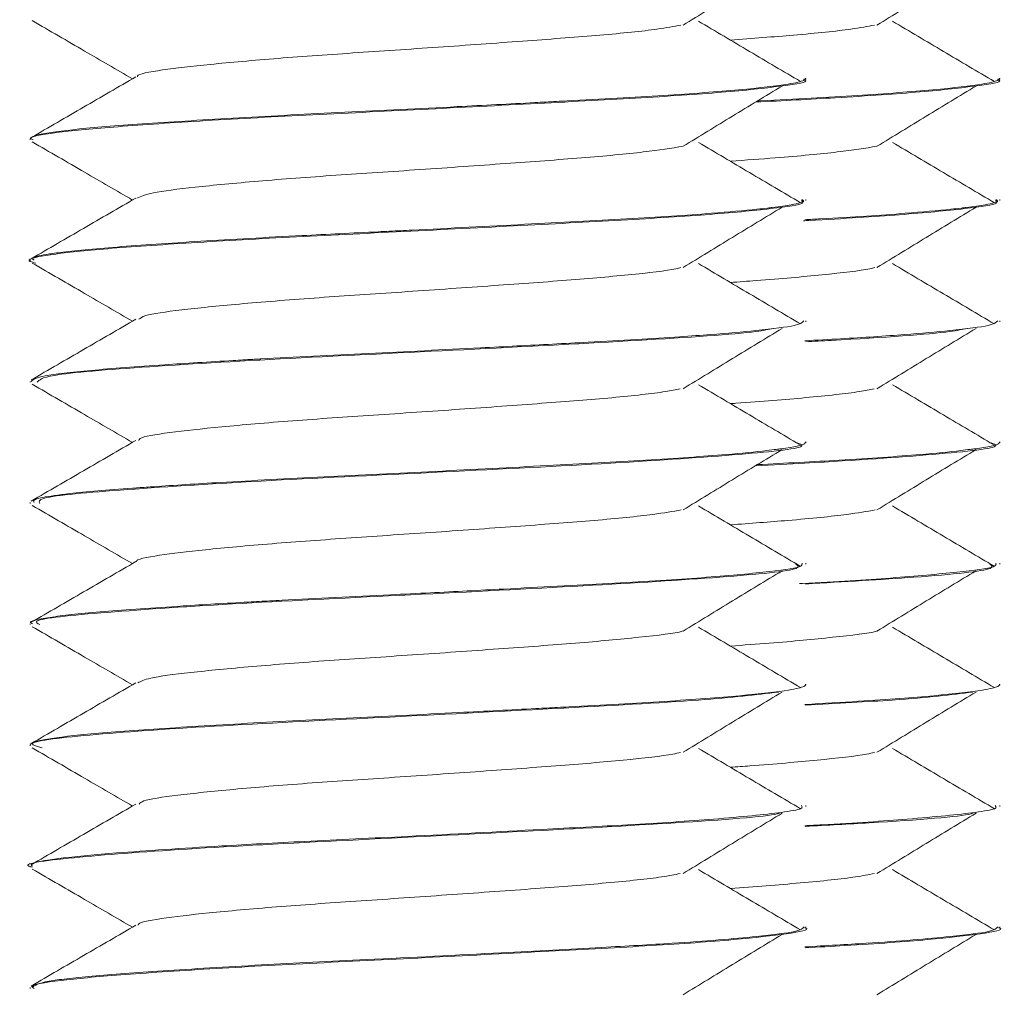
# Model space of a CAD drawing. Header units: millimetres. Extents: x -136 to 1613, y -2821 to -510.
# Tile 62 of 69: x 1479 to 1489, y -562 to -552. Entities that reach past the tile are written whole.
import ezdxf

# ---------------------------------------------------------------- set-up
doc = ezdxf.new("R2010")
doc.units = ezdxf.units.MM

msp = doc.modelspace()

# ---------------------------------------------------------------- linework, layer by layer
at = {"color": 7, "linetype": 'Continuous', "lineweight": 15}
for p, q in [((1486.998, -552.246), (1486.998, -552.236)), ((1488.998, -552.246), (1488.998, -552.236)), ((1478.998, -552.861), (1478.998, -552.871)), ((1486.998, -553.496), (1486.998, -553.486)), ((1488.998, -553.496), (1488.998, -553.486)), ((1478.998, -554.111), (1478.998, -554.121)), ((1486.998, -554.746), (1486.998, -554.736)), ((1488.998, -554.746), (1488.998, -554.736)), ((1478.998, -555.361), (1478.998, -555.371)), ((1486.998, -555.996), (1486.998, -555.986)), ((1488.998, -555.996), (1488.998, -555.986)), ((1478.998, -556.611), (1478.998, -556.62)), ((1486.998, -557.245), (1486.998, -557.236)), ((1488.998, -557.245), (1488.998, -557.236)), ((1478.998, -557.861), (1478.998, -557.87)), ((1486.998, -558.495), (1486.998, -558.486)), ((1488.998, -558.495), (1488.998, -558.486)), ((1478.998, -559.111), (1478.998, -559.12)), ((1486.998, -559.745), (1486.998, -559.736)), ((1488.998, -559.745), (1488.998, -559.736)), ((1478.998, -560.361), (1478.998, -560.371)), ((1486.998, -560.996), (1486.998, -560.986)), ((1488.998, -560.996), (1488.998, -560.986)), ((1478.998, -561.611), (1478.998, -561.621))]:
    msp.add_line(p, q, dxfattribs=at)
for points, knots in [([(1485.731, -551.687), (1485.9, -551.584), (1486.24, -551.376), (1486.582, -551.168), (1486.753, -551.065)], [0, 0, 0, 0, 0.4999503, 1, 1, 1, 1]), ([(1487.731, -551.687), (1487.9, -551.584), (1488.24, -551.376), (1488.582, -551.168), (1488.753, -551.065)], [0, 0, 0, 0, 0.499952, 1, 1, 1, 1]), ([(1479.019, -551.641), (1479.199, -551.746), (1479.544, -551.945), (1479.888, -552.145), (1480.052, -552.241)], [0, 0, 0, 0, 0.522699, 1, 1, 1, 1]), ([(1480.104, -552.22), (1480.103, -552.217), (1480.095, -552.194), (1480.337, -552.149), (1480.825, -552.093), (1481.533, -552.029), (1482.371, -551.971), (1483.267, -551.911), (1484.139, -551.848), (1484.9, -551.791), (1485.455, -551.735), (1485.635, -551.701), (1485.707, -551.687)], [0, 0, 0, 0, 0.015979, 0.129926, 0.241845, 0.356315, 0.468872, 0.582012, 0.696318, 0.808123, 0.922377, 1, 1, 1, 1]), ([(1486.943, -552.269), (1486.767, -552.165), (1486.417, -551.958), (1486.066, -551.75), (1485.89, -551.646)], [0, 0, 0, 0, 0.500052, 1, 1, 1, 1]), ([(1486.219, -551.841), (1486.444, -551.824), (1486.932, -551.788), (1487.454, -551.735), (1487.634, -551.701), (1487.707, -551.687)], [0, 0, 0, 0, 0.3376, 0.73203, 1, 1, 1, 1]), ([(1488.943, -552.269), (1488.767, -552.165), (1488.417, -551.958), (1488.066, -551.75), (1487.89, -551.646)], [0, 0, 0, 0, 0.500053, 1, 1, 1, 1]), ([(1479.028, -552.871), (1479.019, -552.867), (1478.964, -552.842), (1479.225, -552.795), (1479.809, -552.739), (1480.712, -552.676), (1481.818, -552.615), (1483.033, -552.558), (1484.242, -552.494), (1485.338, -552.437), (1486.23, -552.376), (1486.791, -552.313), (1487.038, -552.273), (1486.981, -552.249), (1486.973, -552.246)], [0, 0, 0, 0, 0.019789, 0.11727, 0.212573, 0.309774, 0.406529, 0.50212, 0.599683, 0.695241, 0.792038, 0.889209, 0.984525, 1, 1, 1, 1]), ([(1486.989, -552.236), (1486.993, -552.237), (1486.999, -552.239), (1486.996, -552.242), (1486.993, -552.248), (1486.964, -552.266), (1486.817, -552.301), (1486.356, -552.354), (1485.563, -552.413), (1484.857, -552.452), (1484.389, -552.476), (1484.02, -552.496), (1483.292, -552.534), (1482.235, -552.586), (1481.123, -552.642), (1480.173, -552.703), (1479.454, -552.758), (1479.093, -552.809), (1478.992, -552.844), (1479.001, -552.859), (1479.003, -552.861)], [0, 0, 0, 0, 0.0053, 0.008625, 0.014279, 0.032575, 0.097028, 0.189858, 0.282144, 0.374424, 0.383853, 0.402613, 0.468016, 0.560629, 0.652322, 0.745887, 0.83762, 0.930187, 0.990391, 1, 1, 1, 1]), ([(1480.088, -552.22), (1479.908, -552.324), (1479.548, -552.534), (1479.188, -552.742), (1479.008, -552.847)], [0, 0, 0, 0, 0.499706, 1, 1, 1, 1]), ([(1486.479, -552.481), (1486.761, -552.466), (1487.416, -552.432), (1488.227, -552.376), (1488.792, -552.313), (1489.038, -552.273), (1488.981, -552.249), (1488.973, -552.246)], [0, 0, 0, 0, 0.194055, 0.450039, 0.70701, 0.959078, 1, 1, 1, 1]), ([(1488.989, -552.236), (1488.993, -552.237), (1488.999, -552.239), (1488.996, -552.242), (1488.993, -552.248), (1488.964, -552.266), (1488.817, -552.301), (1488.356, -552.354), (1487.563, -552.413), (1486.88, -552.45), (1486.509, -552.47), (1486.496, -552.471)], [0, 0, 0, 0, 0.01403, 0.022828, 0.037796, 0.086226, 0.256832, 0.502552, 0.746835, 0.991098, 1, 1, 1, 1]), ([(1485.731, -552.937), (1485.9, -552.834), (1486.24, -552.626), (1486.582, -552.418), (1486.753, -552.315)], [0, 0, 0, 0, 0.4999503, 1, 1, 1, 1]), ([(1487.731, -552.937), (1487.9, -552.834), (1488.24, -552.626), (1488.582, -552.418), (1488.753, -552.315)], [0, 0, 0, 0, 0.499952, 1, 1, 1, 1]), ([(1479.019, -552.891), (1479.199, -552.996), (1479.544, -553.195), (1479.888, -553.395), (1480.052, -553.491)], [0, 0, 0, 0, 0.522699, 1, 1, 1, 1]), ([(1480.099, -553.471), (1480.14, -553.453), (1480.226, -553.414), (1480.673, -553.359), (1481.324, -553.296), (1482.135, -553.235), (1483.024, -553.178), (1483.908, -553.114), (1484.708, -553.057), (1485.362, -552.996), (1485.61, -552.956), (1485.732, -552.936)], [0, 0, 0, 0, 0.101189, 0.212688, 0.326416, 0.439621, 0.551457, 0.665612, 0.77741, 0.890666, 1, 1, 1, 1]), ([(1486.943, -553.519), (1486.767, -553.415), (1486.417, -553.208), (1486.066, -553), (1485.89, -552.896)], [0, 0, 0, 0, 0.500052, 1, 1, 1, 1]), ([(1486.219, -553.091), (1486.377, -553.079), (1486.807, -553.048), (1487.36, -552.996), (1487.609, -552.956), (1487.732, -552.936)], [0, 0, 0, 0, 0.229081, 0.621329, 1, 1, 1, 1]), ([(1488.943, -553.519), (1488.767, -553.415), (1488.417, -553.208), (1488.066, -553), (1487.89, -552.896)], [0, 0, 0, 0, 0.500053, 1, 1, 1, 1]), ([(1479.055, -554.141), (1479.033, -554.136), (1478.931, -554.111), (1479.116, -554.062), (1479.613, -554.004), (1480.445, -553.944), (1481.502, -553.881), (1482.699, -553.824), (1483.92, -553.761), (1485.058, -553.702), (1486.015, -553.643), (1486.672, -553.579), (1486.999, -553.534), (1486.963, -553.505), (1486.953, -553.496)], [0, 0, 0, 0, 0.025518, 0.119949, 0.212656, 0.306117, 0.400327, 0.49255, 0.586843, 0.68011, 0.772995, 0.867394, 0.959691, 1, 1, 1, 1]), ([(1480.088, -553.47), (1479.908, -553.574), (1479.548, -553.783), (1479.188, -553.992), (1479.008, -554.096)], [0, 0, 0, 0, 0.499706, 1, 1, 1, 1]), ([(1486.956, -553.486), (1486.971, -553.495), (1486.986, -553.504), (1486.962, -553.513), (1486.961, -553.513), (1486.954, -553.516), (1486.925, -553.525), (1486.843, -553.542), (1486.716, -553.56), (1486.586, -553.576), (1486.406, -553.596), (1485.98, -553.634), (1485.18, -553.685), (1484.107, -553.741), (1483.287, -553.784), (1482.781, -553.809), (1482.399, -553.828), (1481.677, -553.863), (1480.722, -553.916), (1479.857, -553.976), (1479.377, -554.019), (1479.125, -554.058), (1478.994, -554.085), (1479.025, -554.104), (1479.037, -554.111)], [0, 0, 0, 0, 0.041987, 0.042338, 0.043023, 0.045392, 0.054124, 0.08755, 0.133584, 0.143082, 0.161876, 0.22725, 0.319552, 0.411469, 0.504989, 0.514275, 0.532671, 0.596697, 0.689488, 0.782722, 0.874002, 0.908301, 0.967576, 1, 1, 1, 1]), ([(1485.731, -554.187), (1485.9, -554.084), (1486.24, -553.876), (1486.582, -553.668), (1486.753, -553.565)], [0, 0, 0, 0, 0.4999503, 1, 1, 1, 1]), ([(1486.972, -553.705), (1486.991, -553.704), (1487.383, -553.683), (1488.004, -553.643), (1488.675, -553.579), (1488.998, -553.534), (1488.963, -553.505), (1488.953, -553.496)], [0, 0, 0, 0, 0.0147589, 0.300838, 0.5915816, 0.8758509, 1, 1, 1, 1]), ([(1488.956, -553.486), (1488.971, -553.495), (1488.986, -553.504), (1488.962, -553.513), (1488.961, -553.513), (1488.954, -553.516), (1488.925, -553.525), (1488.843, -553.542), (1488.716, -553.56), (1488.586, -553.576), (1488.406, -553.596), (1487.974, -553.634), (1487.45, -553.669), (1487.041, -553.691), (1486.987, -553.694)], [0, 0, 0, 0, 0.125842, 0.126898, 0.128952, 0.13605, 0.162221, 0.262404, 0.400378, 0.428842, 0.485172, 0.681108, 0.957752, 1, 1, 1, 1]), ([(1487.731, -554.187), (1487.9, -554.084), (1488.24, -553.876), (1488.582, -553.668), (1488.753, -553.565)], [0, 0, 0, 0, 0.499952, 1, 1, 1, 1]), ([(1479.019, -554.141), (1479.199, -554.246), (1479.544, -554.445), (1479.888, -554.645), (1480.052, -554.741)], [0, 0, 0, 0, 0.522699, 1, 1, 1, 1]), ([(1486.943, -554.769), (1486.767, -554.665), (1486.417, -554.458), (1486.066, -554.25), (1485.89, -554.146)], [0, 0, 0, 0, 0.500052, 1, 1, 1, 1]), ([(1488.943, -554.769), (1488.767, -554.665), (1488.417, -554.458), (1488.066, -554.25), (1487.89, -554.146)], [0, 0, 0, 0, 0.500053, 1, 1, 1, 1]), ([(1480.119, -554.721), (1480.134, -554.708), (1480.173, -554.675), (1480.532, -554.624), (1481.127, -554.564), (1481.904, -554.501), (1482.779, -554.444), (1483.672, -554.381), (1484.509, -554.322), (1485.189, -554.263), (1485.601, -554.216), (1485.693, -554.192), (1485.709, -554.188)], [0, 0, 0, 0, 0.069634, 0.182037, 0.295359, 0.409593, 0.521407, 0.635742, 0.748828, 0.861448, 0.975911, 1, 1, 1, 1]), ([(1486.219, -554.341), (1486.309, -554.335), (1486.676, -554.308), (1487.184, -554.263), (1487.602, -554.216), (1487.693, -554.192), (1487.709, -554.188)], [0, 0, 0, 0, 0.127119, 0.5185, 0.916289, 1, 1, 1, 1]), ([(1486.977, -554.736), (1486.962, -554.752), (1486.932, -554.786), (1486.553, -554.832), (1486.105, -554.872), (1485.544, -554.913), (1484.984, -554.945), (1484.274, -554.983), (1483.52, -555.022), (1482.48, -555.074), (1481.723, -555.112), (1481.363, -555.131), (1481.336, -555.132), (1481.244, -555.137), (1480.903, -555.157), (1480.282, -555.195), (1479.586, -555.248), (1479.088, -555.303), (1479.033, -555.342), (1479.006, -555.361)], [0, 0, 0, 0, 0.077975, 0.163304, 0.228095, 0.264119, 0.35549, 0.387495, 0.448728, 0.540939, 0.633142, 0.633881, 0.635303, 0.640195, 0.658175, 0.726793, 0.819114, 0.911025, 1, 1, 1, 1]), ([(1480.088, -554.72), (1479.908, -554.824), (1479.548, -555.033), (1479.188, -555.242), (1479.008, -555.346)], [0, 0, 0, 0, 0.499706, 1, 1, 1, 1]), ([(1488.977, -554.736), (1488.962, -554.752), (1488.932, -554.786), (1488.554, -554.832), (1488.104, -554.872), (1487.614, -554.908), (1487.235, -554.929), (1486.987, -554.943)], [0, 0, 0, 0, 0.234232, 0.490563, 0.685193, 0.793407, 1, 1, 1, 1]), ([(1479.07, -555.371), (1479.09, -555.347), (1479.136, -555.292), (1480.157, -555.211), (1481.737, -555.118), (1483.614, -555.029), (1485.309, -554.939), (1486.421, -554.866), (1486.613, -554.826), (1486.663, -554.815)], [0, 0, 0, 0, 0.127736, 0.289501, 0.453525, 0.615976, 0.778634, 0.942481, 1, 1, 1, 1]), ([(1485.731, -555.437), (1485.9, -555.334), (1486.24, -555.126), (1486.582, -554.918), (1486.753, -554.815)], [0, 0, 0, 0, 0.4999503, 1, 1, 1, 1]), ([(1486.993, -554.953), (1487.082, -554.948), (1487.74, -554.913), (1488.416, -554.866), (1488.612, -554.826), (1488.663, -554.815)], [0, 0, 0, 0, 0.1041818, 0.7672356, 1, 1, 1, 1]), ([(1487.731, -555.437), (1487.9, -555.334), (1488.24, -555.126), (1488.582, -554.918), (1488.753, -554.815)], [0, 0, 0, 0, 0.499952, 1, 1, 1, 1]), ([(1479.019, -555.391), (1479.199, -555.496), (1479.544, -555.695), (1479.888, -555.895), (1480.052, -555.991)], [0, 0, 0, 0, 0.522699, 1, 1, 1, 1]), ([(1486.932, -556.013), (1486.761, -555.911), (1486.414, -555.706), (1486.066, -555.5), (1485.89, -555.396)], [0, 0, 0, 0, 0.495171, 1, 1, 1, 1]), ([(1488.932, -556.013), (1488.761, -555.911), (1488.414, -555.706), (1488.066, -555.5), (1487.89, -555.396)], [0, 0, 0, 0, 0.495171, 1, 1, 1, 1]), ([(1480.117, -555.97), (1480.119, -555.963), (1480.125, -555.936), (1480.41, -555.889), (1480.943, -555.831), (1481.681, -555.767), (1482.536, -555.71), (1483.433, -555.649), (1484.292, -555.587), (1485.023, -555.53), (1485.516, -555.477), (1485.656, -555.447), (1485.702, -555.438)], [0, 0, 0, 0, 0.037766, 0.151181, 0.263512, 0.378029, 0.490083, 0.603847, 0.717796, 0.82973, 0.944213, 1, 1, 1, 1]), ([(1486.22, -555.591), (1486.238, -555.59), (1486.536, -555.568), (1487.016, -555.53), (1487.517, -555.477), (1487.656, -555.447), (1487.702, -555.438)], [0, 0, 0, 0, 0.025758, 0.412185, 0.807411, 1, 1, 1, 1]), ([(1480.088, -555.97), (1479.908, -556.074), (1479.548, -556.283), (1479.188, -556.492), (1479.008, -556.596)], [0, 0, 0, 0, 0.499706, 1, 1, 1, 1]), ([(1486.994, -555.986), (1486.993, -555.991), (1486.991, -556.015), (1486.867, -556.04), (1486.681, -556.064), (1486.521, -556.084), (1486.133, -556.122), (1485.381, -556.174), (1484.339, -556.229), (1483.187, -556.29), (1482.016, -556.346), (1481.026, -556.398), (1480.423, -556.437), (1480.151, -556.456), (1480.081, -556.461), (1480.06, -556.463), (1479.795, -556.482), (1479.495, -556.507), (1479.196, -556.545), (1479.017, -556.576), (1479.033, -556.6), (1479.04, -556.611)], [0, 0, 0, 0, 0.0230597, 0.1143596, 0.1251059, 0.1442741, 0.2077822, 0.3006512, 0.392117, 0.4856353, 0.5776488, 0.6698705, 0.7382085, 0.7562697, 0.7612589, 0.7627427, 0.7635534, 0.854932, 0.887031, 0.9481656, 1, 1, 1, 1]), ([(1479.098, -556.62), (1479.088, -556.602), (1479.06, -556.553), (1479.925, -556.478), (1481.418, -556.383), (1483.266, -556.296), (1485.063, -556.204), (1486.385, -556.114), (1487.039, -556.046), (1486.934, -556.005), (1486.908, -555.996)], [0, 0, 0, 0, 0.08695, 0.230648, 0.376615, 0.520382, 0.665701, 0.810348, 0.954454, 1, 1, 1, 1]), ([(1486.479, -556.231), (1486.652, -556.222), (1487.412, -556.183), (1488.37, -556.114), (1489.04, -556.046), (1488.934, -556.005), (1488.908, -555.996)], [0, 0, 0, 0, 0.112662, 0.496603, 0.879107, 1, 1, 1, 1]), ([(1488.994, -555.986), (1488.993, -555.991), (1488.991, -556.015), (1488.867, -556.04), (1488.681, -556.064), (1488.521, -556.084), (1488.132, -556.122), (1487.435, -556.171), (1486.788, -556.205), (1486.496, -556.22)], [0, 0, 0, 0, 0.061177, 0.303386, 0.331895, 0.382746, 0.551229, 0.797602, 1, 1, 1, 1]), ([(1485.731, -556.687), (1485.9, -556.584), (1486.24, -556.376), (1486.582, -556.168), (1486.753, -556.065)], [0, 0, 0, 0, 0.4999503, 1, 1, 1, 1]), ([(1487.731, -556.687), (1487.9, -556.584), (1488.24, -556.376), (1488.582, -556.168), (1488.753, -556.065)], [0, 0, 0, 0, 0.499952, 1, 1, 1, 1]), ([(1479.019, -556.641), (1479.199, -556.746), (1479.544, -556.945), (1479.888, -557.145), (1480.052, -557.241)], [0, 0, 0, 0, 0.522699, 1, 1, 1, 1]), ([(1480.094, -557.22), (1480.094, -557.219), (1480.081, -557.198), (1480.307, -557.154), (1480.772, -557.098), (1481.467, -557.035), (1482.296, -556.975), (1483.191, -556.916), (1484.067, -556.853), (1484.841, -556.796), (1485.426, -556.738), (1485.626, -556.702), (1485.713, -556.687)], [0, 0, 0, 0, 0.005966, 0.120094, 0.231917, 0.346298, 0.459178, 0.571969, 0.686375, 0.798214, 0.912298, 1, 1, 1, 1]), ([(1486.943, -557.269), (1486.767, -557.165), (1486.417, -556.958), (1486.066, -556.75), (1485.89, -556.646)], [0, 0, 0, 0, 0.500052, 1, 1, 1, 1]), ([(1486.219, -556.841), (1486.423, -556.826), (1486.893, -556.791), (1487.425, -556.738), (1487.626, -556.702), (1487.713, -556.687)], [0, 0, 0, 0, 0.302887, 0.697015, 1, 1, 1, 1]), ([(1488.943, -557.269), (1488.767, -557.165), (1488.417, -556.958), (1488.066, -556.75), (1487.89, -556.646)], [0, 0, 0, 0, 0.500053, 1, 1, 1, 1]), ([(1480.088, -557.22), (1479.908, -557.324), (1479.548, -557.533), (1479.188, -557.742), (1479.008, -557.846)], [0, 0, 0, 0, 0.499706, 1, 1, 1, 1]), ([(1486.959, -557.236), (1486.961, -557.248), (1486.966, -557.28), (1486.594, -557.329), (1485.921, -557.39), (1484.987, -557.445), (1484.018, -557.496), (1483.242, -557.536), (1482.469, -557.575), (1481.908, -557.602), (1481.437, -557.627), (1481.081, -557.646), (1480.452, -557.684), (1479.855, -557.727), (1479.444, -557.763), (1479.144, -557.801), (1478.961, -557.836), (1479.013, -557.858), (1479.02, -557.861)], [0, 0, 0, 0, 0.059446, 0.1511, 0.244653, 0.336402, 0.428923, 0.489711, 0.522548, 0.613857, 0.624668, 0.643857, 0.70728, 0.800165, 0.845663, 0.891867, 0.985391, 1, 1, 1, 1]), ([(1479.098, -557.87), (1479.074, -557.857), (1478.992, -557.815), (1479.718, -557.744), (1481.105, -557.65), (1482.927, -557.563), (1484.757, -557.469), (1486.193, -557.381), (1486.977, -557.305), (1486.915, -557.26), (1486.895, -557.245)], [0, 0, 0, 0, 0.0602486, 0.204354, 0.3501422, 0.4937759, 0.6396514, 0.7836292, 0.9284955, 1, 1, 1, 1]), ([(1485.731, -557.937), (1485.9, -557.834), (1486.24, -557.626), (1486.582, -557.418), (1486.753, -557.315)], [0, 0, 0, 0, 0.4999503, 1, 1, 1, 1]), ([(1488.959, -557.236), (1488.961, -557.248), (1488.965, -557.28), (1488.596, -557.328), (1487.911, -557.39), (1487.31, -557.427), (1486.941, -557.447), (1486.931, -557.447)], [0, 0, 0, 0, 0.175302, 0.445578, 0.721451, 0.992009, 1, 1, 1, 1]), ([(1486.993, -557.451), (1487.388, -557.428), (1488.287, -557.375), (1488.973, -557.306), (1488.914, -557.26), (1488.895, -557.245)], [0, 0, 0, 0, 0.344788, 0.78347, 1, 1, 1, 1]), ([(1487.731, -557.937), (1487.9, -557.834), (1488.24, -557.626), (1488.582, -557.418), (1488.753, -557.315)], [0, 0, 0, 0, 0.499952, 1, 1, 1, 1]), ([(1479.019, -557.891), (1479.199, -557.996), (1479.544, -558.195), (1479.888, -558.395), (1480.052, -558.491)], [0, 0, 0, 0, 0.522699, 1, 1, 1, 1]), ([(1480.108, -558.471), (1480.139, -558.454), (1480.209, -558.417), (1480.627, -558.364), (1481.261, -558.302), (1482.062, -558.24), (1482.947, -558.183), (1483.833, -558.12), (1484.653, -558.061), (1485.292, -558.001), (1485.658, -557.958), (1485.725, -557.938), (1485.726, -557.938)], [0, 0, 0, 0, 0.091451, 0.203397, 0.317269, 0.43107, 0.543061, 0.657547, 0.769921, 0.883239, 0.997448, 1, 1, 1, 1]), ([(1486.943, -558.519), (1486.767, -558.415), (1486.417, -558.208), (1486.066, -558), (1485.89, -557.896)], [0, 0, 0, 0, 0.500052, 1, 1, 1, 1]), ([(1486.219, -558.091), (1486.357, -558.081), (1486.769, -558.051), (1487.288, -558.001), (1487.658, -557.958), (1487.725, -557.938), (1487.726, -557.938)], [0, 0, 0, 0, 0.197989, 0.592995, 0.99111, 1, 1, 1, 1]), ([(1488.943, -558.519), (1488.767, -558.415), (1488.417, -558.208), (1488.066, -558), (1487.89, -557.896)], [0, 0, 0, 0, 0.500053, 1, 1, 1, 1]), ([(1486.991, -558.486), (1486.994, -558.487), (1487.003, -558.49), (1486.99, -558.497), (1486.97, -558.515), (1486.817, -558.55), (1486.367, -558.603), (1485.578, -558.662), (1484.872, -558.701), (1484.403, -558.726), (1484.034, -558.745), (1483.308, -558.783), (1482.254, -558.835), (1481.14, -558.891), (1480.186, -558.952), (1479.463, -559.007), (1479.097, -559.059), (1478.993, -559.094), (1479.001, -559.109), (1479.003, -559.111)], [0, 0, 0, 0, 0.003809, 0.014005, 0.032712, 0.095571, 0.188359, 0.280654, 0.372942, 0.382802, 0.401701, 0.466515, 0.55917, 0.650825, 0.744387, 0.836157, 0.928677, 0.989681, 1, 1, 1, 1]), ([(1480.088, -558.47), (1479.908, -558.574), (1479.548, -558.783), (1479.188, -558.992), (1479.008, -559.096)], [0, 0, 0, 0, 0.499706, 1, 1, 1, 1]), ([(1488.991, -558.486), (1488.994, -558.487), (1489.003, -558.49), (1488.99, -558.497), (1488.97, -558.515), (1488.818, -558.55), (1488.362, -558.603), (1487.708, -558.653), (1487.177, -558.682), (1486.987, -558.693)], [0, 0, 0, 0, 0.011455, 0.042125, 0.098399, 0.287488, 0.56661, 0.844246, 1, 1, 1, 1]), ([(1479.121, -559.141), (1479.07, -559.127), (1478.909, -559.084), (1479.522, -559.009), (1480.809, -558.917), (1482.591, -558.83), (1484.423, -558.735), (1485.984, -558.651), (1486.48, -558.593), (1486.716, -558.565)], [0, 0, 0, 0, 0.0729948, 0.230279, 0.3878469, 0.5440416, 0.7025002, 0.8584795, 1, 1, 1, 1]), ([(1485.731, -559.187), (1485.9, -559.084), (1486.24, -558.876), (1486.582, -558.668), (1486.753, -558.565)], [0, 0, 0, 0, 0.4999503, 1, 1, 1, 1]), ([(1486.992, -558.701), (1487.315, -558.683), (1488.124, -558.639), (1488.494, -558.593), (1488.716, -558.565)], [0, 0, 0, 0, 0.398198, 1, 1, 1, 1]), ([(1487.731, -559.187), (1487.9, -559.084), (1488.24, -558.876), (1488.582, -558.668), (1488.753, -558.565)], [0, 0, 0, 0, 0.499952, 1, 1, 1, 1]), ([(1479.019, -559.141), (1479.199, -559.246), (1479.544, -559.445), (1479.888, -559.645), (1480.052, -559.741)], [0, 0, 0, 0, 0.522699, 1, 1, 1, 1]), ([(1486.943, -559.769), (1486.767, -559.665), (1486.417, -559.458), (1486.066, -559.25), (1485.89, -559.146)], [0, 0, 0, 0, 0.500052, 1, 1, 1, 1]), ([(1488.943, -559.769), (1488.767, -559.665), (1488.417, -559.458), (1488.066, -559.25), (1487.89, -559.146)], [0, 0, 0, 0, 0.500053, 1, 1, 1, 1]), ([(1480.121, -559.721), (1480.13, -559.71), (1480.158, -559.678), (1480.492, -559.629), (1481.068, -559.569), (1481.833, -559.506), (1482.702, -559.449), (1483.597, -559.387), (1484.442, -559.326), (1485.139, -559.268), (1485.575, -559.219), (1485.681, -559.194), (1485.705, -559.188)], [0, 0, 0, 0, 0.059586, 0.172291, 0.285299, 0.399666, 0.511492, 0.625692, 0.739093, 0.851434, 0.96595, 1, 1, 1, 1]), ([(1486.219, -559.341), (1486.287, -559.336), (1486.632, -559.311), (1487.133, -559.269), (1487.575, -559.219), (1487.681, -559.194), (1487.705, -559.188)], [0, 0, 0, 0, 0.094976, 0.484659, 0.881882, 1, 1, 1, 1]), ([(1486.952, -559.736), (1486.96, -559.747), (1486.979, -559.771), (1486.704, -559.815), (1486.144, -559.873), (1485.239, -559.932), (1484.162, -559.988), (1482.996, -560.05), (1482.016, -560.096), (1481.385, -560.129), (1480.682, -560.169), (1479.914, -560.22), (1479.25, -560.281), (1478.972, -560.329), (1479.015, -560.356), (1479.021, -560.361)], [0, 0, 0, 0, 0.052488, 0.114358, 0.224434, 0.317979, 0.397127, 0.508475, 0.594309, 0.632213, 0.669261, 0.783441, 0.867491, 0.979268, 1, 1, 1, 1]), ([(1480.088, -559.72), (1479.908, -559.824), (1479.548, -560.033), (1479.188, -560.242), (1479.008, -560.346)], [0, 0, 0, 0, 0.4997, 1, 1, 1, 1]), ([(1488.952, -559.736), (1488.96, -559.747), (1488.978, -559.771), (1488.705, -559.815), (1488.135, -559.873), (1487.461, -559.919), (1487.046, -559.941), (1486.987, -559.944)], [0, 0, 0, 0, 0.1573504, 0.3428277, 0.6728236, 0.9532567, 1, 1, 1, 1]), ([(1479.017, -560.371), (1479.011, -560.369), (1478.877, -560.338), (1479.381, -560.273), (1480.523, -560.185), (1482.248, -560.095), (1484.124, -560.002), (1485.699, -559.915), (1486.622, -559.849), (1486.718, -559.817), (1486.725, -559.815)], [0, 0, 0, 0, 0.008164, 0.172196, 0.334681, 0.49734, 0.661222, 0.823052, 0.98744, 1, 1, 1, 1]), ([(1485.731, -560.437), (1485.9, -560.334), (1486.24, -560.126), (1486.582, -559.918), (1486.753, -559.815)], [0, 0, 0, 0, 0.4999503, 1, 1, 1, 1]), ([(1486.992, -559.951), (1487.217, -559.939), (1487.984, -559.897), (1488.622, -559.849), (1488.718, -559.817), (1488.725, -559.815)], [0, 0, 0, 0, 0.277232, 0.9486963, 1, 1, 1, 1]), ([(1487.731, -560.437), (1487.9, -560.334), (1488.24, -560.126), (1488.582, -559.918), (1488.753, -559.815)], [0, 0, 0, 0, 0.499952, 1, 1, 1, 1]), ([(1479.019, -560.391), (1479.199, -560.496), (1479.544, -560.695), (1479.888, -560.895), (1480.052, -560.991)], [0, 0, 0, 0, 0.522699, 1, 1, 1, 1]), ([(1480.112, -560.97), (1480.112, -560.965), (1480.111, -560.94), (1480.375, -560.894), (1480.888, -560.836), (1481.612, -560.773), (1482.46, -560.715), (1483.357, -560.654), (1484.222, -560.592), (1484.967, -560.535), (1485.488, -560.48), (1485.646, -560.449), (1485.703, -560.437)], [0, 0, 0, 0, 0.027732, 0.141415, 0.253523, 0.368042, 0.480294, 0.593794, 0.707931, 0.819772, 0.934175, 1, 1, 1, 1]), ([(1486.943, -561.019), (1486.767, -560.915), (1486.417, -560.708), (1486.066, -560.5), (1485.89, -560.396)], [0, 0, 0, 0, 0.500052, 1, 1, 1, 1]), ([(1486.22, -560.591), (1486.469, -560.573), (1486.976, -560.534), (1487.487, -560.48), (1487.645, -560.449), (1487.703, -560.437)], [0, 0, 0, 0, 0.378815, 0.773117, 1, 1, 1, 1]), ([(1488.943, -561.019), (1488.767, -560.915), (1488.417, -560.708), (1488.066, -560.5), (1487.89, -560.396)], [0, 0, 0, 0, 0.500053, 1, 1, 1, 1]), ([(1480.088, -560.97), (1479.908, -561.074), (1479.548, -561.283), (1479.188, -561.492), (1479.008, -561.597)], [0, 0, 0, 0, 0.499694, 1, 1, 1, 1]), ([(1479.037, -561.621), (1479.026, -561.614), (1478.978, -561.588), (1479.269, -561.539), (1479.888, -561.483), (1480.815, -561.42), (1481.937, -561.36), (1483.157, -561.301), (1484.359, -561.238), (1485.438, -561.181), (1486.305, -561.119), (1486.828, -561.057), (1487.051, -561.019), (1486.991, -560.997), (1486.988, -560.996)], [0, 0, 0, 0, 0.029586, 0.126954, 0.222215, 0.319569, 0.416031, 0.511868, 0.609401, 0.704786, 0.801818, 0.898774, 0.994209, 1, 1, 1, 1]), ([(1486.982, -560.986), (1486.966, -561.002), (1486.932, -561.036), (1486.487, -561.091), (1485.776, -561.149), (1484.847, -561.202), (1483.778, -561.259), (1482.546, -561.322), (1481.336, -561.38), (1480.353, -561.44), (1479.72, -561.488), (1479.374, -561.521), (1479.083, -561.56), (1479.046, -561.589), (1479.019, -561.611)], [0, 0, 0, 0, 0.076723, 0.162855, 0.272473, 0.343189, 0.430874, 0.542281, 0.63223, 0.728262, 0.817306, 0.860506, 0.899857, 1, 1, 1, 1]), ([(1485.731, -561.687), (1485.9, -561.584), (1486.24, -561.376), (1486.582, -561.168), (1486.753, -561.065)], [0, 0, 0, 0, 0.4999503, 1, 1, 1, 1]), ([(1488.982, -560.986), (1488.966, -561.002), (1488.933, -561.036), (1488.485, -561.091), (1487.811, -561.147), (1487.205, -561.181), (1486.987, -561.194)], [0, 0, 0, 0, 0.22988, 0.487947, 0.816384, 1, 1, 1, 1]), ([(1486.993, -561.203), (1487.131, -561.195), (1487.633, -561.168), (1488.298, -561.119), (1488.83, -561.057), (1489.051, -561.019), (1488.991, -560.997), (1488.988, -560.996)], [0, 0, 0, 0, 0.110488, 0.402859, 0.694998, 0.982551, 1, 1, 1, 1]), ([(1487.731, -561.687), (1487.9, -561.584), (1488.24, -561.376), (1488.582, -561.168), (1488.753, -561.065)], [0, 0, 0, 0, 0.499952, 1, 1, 1, 1])]:
    msp.add_open_spline(points, degree=3, knots=knots, dxfattribs=at)

doc.saveas('drawing.dxf')
